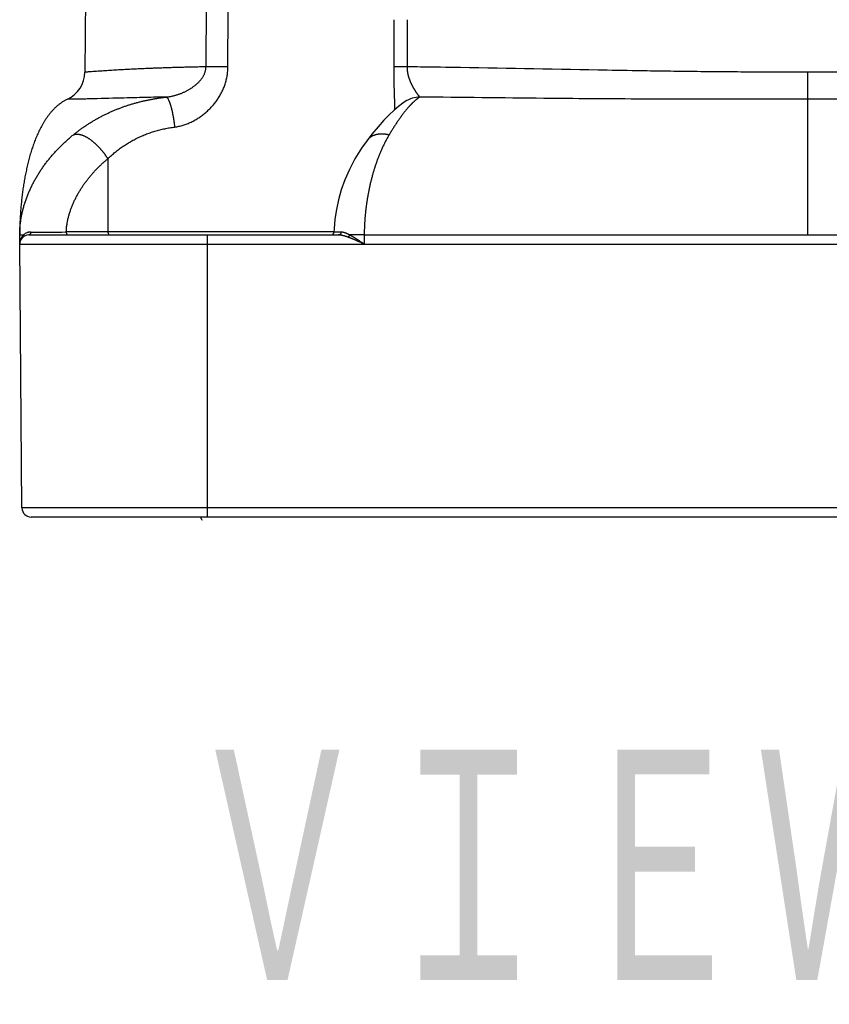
# Model space of a CAD drawing. Header units: millimetres. Extents: x 0 to 1300, y 0 to 891.
# Tile 8 of 127: x 414 to 446, y 191 to 230. Entities that reach past the tile are written whole.
import ezdxf

# ---------------------------------------------------------------- set-up
doc = ezdxf.new("R2010")
doc.units = ezdxf.units.MM
doc.header["$LTSCALE"] = 0.545669
doc.layers.add('NoLayerName_001', color=7, linetype='Continuous')
doc.styles.get("Standard").update_dxf_attribs({"font": 'txt', "bigfont": 'extfont2'})

msp = doc.modelspace()

# ---------------------------------------------------------------- linework, layer by layer
at = {"layer": 'NoLayerName_001', "color": 7, "linetype": 'Continuous', "lineweight": 25}
for p, q in [((416.4192, 234.7434), (416.3624, 228.241)), ((429.26, 227.0544), (429.2582, 227.0533)), ((427.7235, 225.4912), (427.723, 225.4906)), ((413.7383, 221.3202), (413.7383, 221.6862)), ((414.1043, 221.6862), (426.5797, 221.6862)), ((413.7383, 221.3202), (477.1783, 221.3202)), ((413.831, 210.703), (413.7383, 221.3202)), ((476.7197, 210.3402), (414.197, 210.3402))]:
    msp.add_line(p, q, dxfattribs=at)
at = {"layer": 'NoLayerName_001', "color": 8, "linetype": 'Continuous', "lineweight": 25}
for p, q in [((421.2413, 228.4516), (421.2606, 231.0146)), ((422.124, 228.4474), (422.1387, 230.6865)), ((428.8058, 230.3482), (428.7972, 228.4474)), ((429.3422, 230.3482), (429.3338, 228.4517)), ((445.4548, 228.2409), (445.4583, 227.1463)), ((445.4583, 227.1463), (445.4583, 221.6862)), ((417.2844, 224.7522), (417.2927, 221.8076)), ((413.8618, 221.6885), (413.8915, 221.6887)), ((426.3936, 221.8076), (415.6131, 221.8076)), ((421.3036, 210.3402), (421.3036, 221.6862)), ((427.6117, 221.6862), (427.0199, 221.6887)), ((427.6117, 221.6862), (427.6094, 221.3202)), ((427.6117, 221.6862), (463.305, 221.6862)), ((477.0857, 210.703), (413.831, 210.703))]:
    msp.add_line(p, q, dxfattribs=at)
at = {"layer": 'NoLayerName_001', "color": 7, "linetype": 'Continuous', "lineweight": 25}
for points in [[(429.26, 227.0544), (429.1592, 226.9867), (428.9902, 226.8577), (428.8127, 226.7045), (428.6194, 226.5206), (428.4066, 226.3007), (428.174, 226.0422), (427.922, 225.7419), (427.723, 225.4906)], [(427.7235, 225.4912), (427.4952, 225.1743), (427.2332, 224.7494), (427.0134, 224.3235), (426.8325, 223.9029), (426.6889, 223.4969), (426.5765, 223.1014), (426.4917, 222.7138), (426.4327, 222.329), (426.3988, 221.9356), (426.3936, 221.8049)]]:
    msp.add_lwpolyline(points, dxfattribs=at)
for centre, radius, start, end in [((415.1425, 228.2516), 1.22, 295.04595, 359.49996), ((414.1043, 221.3202), 0.366, 90, 180), ((417.4802, 221.6857), 3.7418, 179.83538, 179.9922), ((426.2717, 221.8082), 0.122, 270.00004, 358.43024), ((414.197, 210.7062), 0.366, 180.5, 270)]:
    msp.add_arc(centre, radius, start, end, dxfattribs=at)
at = {"layer": 'NoLayerName_001', "color": 8, "linetype": 'Continuous', "lineweight": 25}
for centre, radius, start, end in [((421.0242, 91.9619), 136.4899, 89.538306, 89.908847), ((429.8868, 226.0618), 1.174, 91.68223, 122.27004), ((414.2707, 221.3205), 0.5324, 165.16525, 176.60026), ((414.2605, 221.3229), 0.5219, 160.81779, 165.13704), ((414.1968, 221.3564), 0.4513, 129.53488, 132.5819), ((414.1881, 221.3679), 0.4369, 112.65221, 129.61149), ((414.2648, 455.6571), 233.8534, 269.97974, 270.330344), ((414.2743, 221.3202), 0.5359, 176.59694, 179.99909), ((422.4956, 211.0648), 1.6489, 206.11761, 211.31486)]:
    msp.add_arc(centre, radius, start, end, dxfattribs=at)
for points, knots in [([(421.2413, 228.4516), (421.1525, 228.4498), (420.9749, 228.4463), (420.7086, 228.4403), (420.457, 228.4342), (420.2203, 228.4279), (419.9984, 228.4217), (419.7912, 228.4154), (419.5989, 228.4092), (419.4214, 228.4031), (419.2439, 228.3968), (419.0664, 228.39), (418.8889, 228.3829), (418.7263, 228.3759), (418.5784, 228.3694), (418.4453, 228.3632), (418.3123, 228.3568), (418.1792, 228.3501), (418.0462, 228.3431), (417.9132, 228.3359), (417.7802, 228.3283), (417.6472, 228.3205), (417.5142, 228.3125), (417.3813, 228.3041), (417.2483, 228.2955), (417.0859, 228.2846), (416.8792, 228.2703), (416.702, 228.2577), (416.5839, 228.2497), (416.5395, 228.2469), (416.4952, 228.244), (416.4509, 228.2418), (416.4066, 228.2387), (416.3771, 228.2405), (416.3624, 228.241)], [0, 0, 0, 0, 0.2664249, 0.5328501, 0.7992755, 1.0212969, 1.2433186, 1.4653404, 1.6429577, 1.8205747, 1.9981915, 2.1758081, 2.3534247, 2.5310412, 2.6642537, 2.7974661, 2.9306786, 3.063891, 3.1971035, 3.3303159, 3.4635284, 3.5967408, 3.7299532, 3.8631655, 3.9963779, 4.1295903, 4.3516107, 4.618035, 4.6624399, 4.7068436, 4.7512458, 4.7956572, 4.8400556, 4.8841828, 4.8841828, 4.8841828, 4.8841828]), ([(419.6339, 227.2353), (419.6518, 227.2374), (419.6877, 227.2411), (419.7413, 227.2487), (419.7947, 227.2576), (419.8479, 227.2679), (419.9009, 227.2795), (419.9536, 227.2923), (420.006, 227.3065), (420.0581, 227.3218), (420.1098, 227.3384), (420.1611, 227.3561), (420.2121, 227.3749), (420.2625, 227.3948), (420.3125, 227.4159), (420.362, 227.4381), (420.4109, 227.4614), (420.4593, 227.4859), (420.5071, 227.5115), (420.5542, 227.5382), (420.6006, 227.5661), (420.6463, 227.5951), (420.6913, 227.6252), (420.7355, 227.6565), (420.7787, 227.689), (420.8211, 227.7228), (420.8623, 227.7578), (420.9024, 227.7942), (420.9413, 227.8319), (420.9788, 227.8711), (421.0147, 227.9116), (421.0489, 227.9537), (421.0812, 227.9972), (421.1114, 228.0423), (421.1392, 228.0889), (421.1643, 228.137), (421.1863, 228.1868), (421.205, 228.238), (421.2206, 228.2903), (421.2272, 228.326), (421.231, 228.3438)], [0, 0, 0, 0, 0.0540933, 0.1082146, 0.1623673, 0.2165529, 0.2707703, 0.3250168, 0.3792875, 0.4335759, 0.4878738, 0.5421713, 0.5964583, 0.6507291, 0.7049812, 0.7592128, 0.8134234, 0.8676134, 0.9217842, 0.9759388, 1.0300812, 1.0842168, 1.1383498, 1.1924767, 1.2465965, 1.3007146, 1.354843, 1.4089912, 1.4631455, 1.5172979, 1.5714547, 1.6256374, 1.6798587, 1.7340856, 1.7883073, 1.8425524, 1.8968935, 1.9513827, 2.0059136, 2.0603748, 2.0603748, 2.0603748, 2.0603748]), ([(419.9769, 226.0299), (420.0057, 226.0343), (420.0635, 226.0424), (420.1493, 226.0598), (420.2347, 226.0802), (420.3192, 226.1042), (420.4029, 226.1314), (420.4855, 226.1617), (420.567, 226.1951), (420.6472, 226.2314), (420.726, 226.2705), (420.8033, 226.3122), (420.879, 226.3565), (420.953, 226.4032), (421.0253, 226.4524), (421.0958, 226.5039), (421.1647, 226.5576), (421.2318, 226.6135), (421.2971, 226.6715), (421.3606, 226.7316), (421.4222, 226.7938), (421.4817, 226.8581), (421.5392, 226.9243), (421.5946, 226.9923), (421.6478, 227.0623), (421.6986, 227.1339), (421.747, 227.2072), (421.7929, 227.2821), (421.8362, 227.3585), (421.8768, 227.4362), (421.9147, 227.5153), (421.9496, 227.5956), (421.9816, 227.6771), (422.0105, 227.7597), (422.0364, 227.8433), (422.059, 227.9277), (422.0784, 228.0131), (422.0944, 228.0991), (422.1074, 228.1857), (422.1127, 228.2438), (422.1158, 228.2728)], [0, 0, 0, 0, 0.0874064, 0.1749706, 0.2626886, 0.3505444, 0.4385112, 0.5265527, 0.6146242, 0.7026732, 0.7906411, 0.8784639, 0.9660988, 1.0535834, 1.1409671, 1.2282942, 1.3156039, 1.4029281, 1.4902862, 1.5776965, 1.6651784, 1.7527527, 1.8404316, 1.9281926, 2.0160062, 2.103845, 2.1916841, 2.2795013, 2.3672781, 2.455, 2.542657, 2.6302442, 2.717764, 2.805231, 2.8926657, 2.9800936, 3.0675457, 3.1550446, 3.2425653, 3.3300717, 3.3300717, 3.3300717, 3.3300717]), ([(421.231, 228.3438), (421.2334, 228.3617), (421.2397, 228.3974), (421.2403, 228.4336), (421.2413, 228.4516)], [0, 0, 0, 0, 0.05431773, 0.10846492, 0.10846492, 0.10846492, 0.10846492]), ([(422.1158, 228.2728), (422.1178, 228.3019), (422.1228, 228.36), (422.1232, 228.4183), (422.124, 228.4474)], [0, 0, 0, 0, 0.08745814, 0.1748372, 0.1748372, 0.1748372, 0.1748372]), ([(428.7972, 228.4474), (428.7971, 228.4244), (428.797, 228.3783), (428.7971, 228.3093), (428.7974, 228.2402), (428.7979, 228.1712), (428.7987, 228.1021), (428.7997, 228.0331), (428.8009, 227.964), (428.8022, 227.895), (428.8037, 227.8259), (428.8054, 227.7569), (428.8078, 227.6648), (428.8112, 227.5498), (428.8171, 227.3657), (428.8226, 227.2047), (428.8268, 227.0666), (428.8287, 226.9976), (428.8303, 226.9286), (428.8316, 226.8595), (428.8326, 226.7905), (428.8327, 226.7444), (428.8328, 226.7214)], [0, 0, 0, 0, 0.0690555, 0.1381112, 0.2071676, 0.2762249, 0.3452833, 0.4143428, 0.4834033, 0.5524647, 0.6215267, 0.690589, 0.759651, 0.8977721, 1.0358859, 1.3121058, 1.3811642, 1.4502244, 1.5192843, 1.5883424, 1.6573982, 1.7264532, 1.7264532, 1.7264532, 1.7264532]), ([(429.3338, 228.4517), (429.2861, 228.4516), (429.1967, 228.4515), (429.0893, 228.4512), (429.0178, 228.4508), (428.976, 228.4505), (428.9224, 228.45), (428.8747, 228.4494), (428.8329, 228.4488), (428.8151, 228.4484), (428.8032, 228.4477), (428.7972, 228.4474)], [0, 0, 0, 0, 0.14310293, 0.26832228, 0.32198669, 0.35776078, 0.39353276, 0.48297725, 0.50087085, 0.51876012, 0.53664596, 0.53664596, 0.53664596, 0.53664596]), ([(429.3338, 228.4517), (429.3339, 228.4427), (429.3341, 228.4247), (429.3351, 228.3977), (429.3366, 228.3708), (429.3386, 228.3438), (429.3412, 228.3169), (429.3442, 228.2901), (429.3478, 228.2633), (429.3519, 228.2366), (429.3564, 228.21), (429.3615, 228.1834), (429.367, 228.157), (429.373, 228.1307), (429.3795, 228.1045), (429.3864, 228.0784), (429.3938, 228.0524), (429.4016, 228.0266), (429.4097, 228.0008), (429.4183, 227.9753), (429.4273, 227.9498), (429.4367, 227.9245), (429.4464, 227.8993), (429.4564, 227.8743), (429.4669, 227.8494), (429.4776, 227.8247), (429.4887, 227.8001), (429.5001, 227.7756), (429.5117, 227.7513), (429.5237, 227.7271), (429.536, 227.7031), (429.5485, 227.6792), (429.5613, 227.6555), (429.5744, 227.6319), (429.5877, 227.6084), (429.6012, 227.5851), (429.615, 227.5619), (429.629, 227.5389), (429.6433, 227.516), (429.6577, 227.4932), (429.6675, 227.4782), (429.6724, 227.4706)], [0, 0, 0, 0, 0.0269716, 0.053956, 0.0809517, 0.1079574, 0.1349709, 0.1619902, 0.1890125, 0.2160351, 0.2430549, 0.2700686, 0.2970734, 0.324071, 0.3510636, 0.3780531, 0.4050407, 0.4320271, 0.4590125, 0.4859968, 0.5129791, 0.5399586, 0.5669363, 0.5939134, 0.6208904, 0.6478677, 0.6748452, 0.7018225, 0.7287985, 0.7557729, 0.7827459, 0.8097181, 0.8366895, 0.86366, 0.8906294, 0.9175969, 0.9445631, 0.9715293, 0.9984968, 1.0254667, 1.05244, 1.05244, 1.05244, 1.05244]), ([(445.457, 228.2409), (445.2779, 228.2405), (444.9195, 228.2394), (444.2029, 228.239), (443.307, 228.2407), (442.232, 228.2465), (441.1571, 228.2559), (440.0822, 228.2687), (438.8281, 228.2869), (435.9619, 228.3357), (432.9167, 228.3985), (430.2296, 228.4397), (429.513, 228.4492), (429.3338, 228.4517)], [0, 0, 0, 0, 0.5374966, 1.0749949, 2.1499951, 3.2249974, 4.2999971, 5.3749912, 6.4499844, 8.0624763, 13.9749309, 15.5874194, 16.1249152, 16.1249152, 16.1249152, 16.1249152]), ([(461.5829, 228.4517), (461.0453, 228.4439), (459.9703, 228.4293), (456.9244, 228.3778), (454.0579, 228.3181), (451.3703, 228.2762), (450.2952, 228.2619), (449.2201, 228.2508), (448.145, 228.2432), (447.249, 228.2398), (446.5322, 228.2391), (445.9946, 228.2394), (445.6362, 228.2405), (445.457, 228.2409)], [0, 0, 0, 0, 1.6127502, 3.2255021, 9.1389215, 10.2140904, 11.2892585, 12.3644303, 13.439607, 14.5147838, 15.052371, 15.5899569, 16.127541, 16.127541, 16.127541, 16.127541]), ([(429.6724, 227.4706), (429.6774, 227.4631), (429.6873, 227.4481), (429.7024, 227.4257), (429.7177, 227.4035), (429.7333, 227.3815), (429.7491, 227.3597), (429.7652, 227.3381), (429.7816, 227.3167), (429.7983, 227.2955), (429.8153, 227.2745), (429.8326, 227.2537), (429.8459, 227.2416), (429.8523, 227.2353)], [0, 0, 0, 0, 0.02697718, 0.05395493, 0.08092829, 0.1078929, 0.13484508, 0.16178554, 0.18873266, 0.21571023, 0.2427412, 0.26976747, 0.29670884, 0.29670884, 0.29670884, 0.29670884]), ([(419.6339, 227.2353), (419.5014, 227.2327), (419.2198, 227.2272), (418.7892, 227.2178), (418.3089, 227.2064), (417.5636, 227.1875), (416.9012, 227.1686), (416.3712, 227.156), (416.2056, 227.1525), (416.0731, 227.1499), (415.9571, 227.1479), (415.8743, 227.1468), (415.808, 227.146), (415.7583, 227.1456), (415.7086, 227.1451), (415.6755, 227.146), (415.6589, 227.1463)], [0, 0, 0, 0, 0.3976055, 0.8449118, 1.2922181, 1.8389254, 3.081442, 3.2802447, 3.4293467, 3.5784487, 3.6778506, 3.7772503, 3.826952, 3.8766557, 3.926351, 3.9760424, 3.9760424, 3.9760424, 3.9760424]), ([(415.8877, 225.7089), (415.9233, 225.7373), (415.9941, 225.7946), (416.1029, 225.8773), (416.2132, 225.9581), (416.3252, 226.0366), (416.4388, 226.1128), (416.5539, 226.1867), (416.6704, 226.2582), (416.7884, 226.3274), (416.9078, 226.3941), (417.0284, 226.4585), (417.1503, 226.5204), (417.2734, 226.5799), (417.3977, 226.6369), (417.523, 226.6915), (417.6494, 226.7436), (417.7768, 226.7932), (417.9051, 226.8404), (418.0343, 226.8851), (418.1644, 226.9273), (418.2951, 226.9671), (418.4267, 227.0045), (418.5588, 227.0395), (418.6916, 227.072), (418.825, 227.1022), (418.9589, 227.1301), (419.0932, 227.1556), (419.2279, 227.1789), (419.3629, 227.1999), (419.4983, 227.219), (419.5887, 227.2296), (419.6339, 227.2352)], [0, 0, 0, 0, 0.1366228, 0.2732952, 0.4100076, 0.54675, 0.6835121, 0.8202828, 0.9570511, 1.0938062, 1.2305462, 1.3672748, 1.5039948, 1.6407084, 1.777417, 1.9141214, 2.0508216, 2.1875189, 2.3242177, 2.4609211, 2.5976306, 2.7343463, 2.8710666, 3.0077888, 3.1445089, 3.2812263, 3.4179413, 3.5546515, 3.6913521, 3.8280361, 3.9646937, 4.1013133, 4.1013133, 4.1013133, 4.1013133]), ([(419.6339, 227.2353), (419.6434, 227.2307), (419.6645, 227.2237), (419.6855, 227.198), (419.7046, 227.1722), (419.7202, 227.1443), (419.7344, 227.1159), (419.7476, 227.087), (419.76, 227.0575), (419.7715, 227.0277), (419.7824, 226.9976), (419.7927, 226.9674), (419.8025, 226.9371), (419.8119, 226.9066), (419.8208, 226.876), (419.8294, 226.8453), (419.8377, 226.8145), (419.8457, 226.7837), (419.8535, 226.7527), (419.861, 226.7217), (419.8682, 226.6906), (419.8752, 226.6595), (419.8819, 226.6283), (419.8885, 226.5971), (419.8948, 226.5658), (419.9009, 226.5345), (419.9069, 226.5031), (419.9127, 226.4717), (419.9183, 226.4403), (419.9237, 226.4089), (419.929, 226.3774), (419.9341, 226.3459), (419.9391, 226.3144), (419.9439, 226.2829), (419.9485, 226.2513), (419.953, 226.2197), (419.9574, 226.1881), (419.9616, 226.1565), (419.9657, 226.1249), (419.9682, 226.1038), (419.9695, 226.0932)], [0, 0, 0, 0, 0.0316661, 0.0647148, 0.0968271, 0.1284953, 0.1602032, 0.1920599, 0.2240177, 0.2560124, 0.2879751, 0.3198936, 0.3517842, 0.3836603, 0.4155316, 0.4474053, 0.4792839, 0.5111682, 0.5430587, 0.5749555, 0.6068584, 0.6387669, 0.6706802, 0.7025972, 0.7345165, 0.7664366, 0.7983557, 0.8302716, 0.8621833, 0.8940911, 0.9259956, 0.9578972, 0.9897963, 1.0216932, 1.0535884, 1.0854821, 1.1173748, 1.1492666, 1.1811579, 1.2130488, 1.2130488, 1.2130488, 1.2130488]), ([(429.8523, 227.2353), (429.8437, 227.2301), (429.8264, 227.22), (429.8012, 227.2037), (429.7763, 227.1867), (429.7519, 227.1691), (429.7279, 227.1509), (429.7043, 227.1321), (429.681, 227.1129), (429.6581, 227.0934), (429.6354, 227.0734), (429.613, 227.0532), (429.591, 227.0328), (429.5692, 227.012), (429.5476, 226.991), (429.5263, 226.9698), (429.5052, 226.9483), (429.4843, 226.9267), (429.4637, 226.9048), (429.4432, 226.8827), (429.423, 226.8605), (429.4096, 226.8455), (429.4029, 226.8381)], [0, 0, 0, 0, 0.03006876, 0.0601414, 0.09023006, 0.12034105, 0.15047532, 0.18062904, 0.21079402, 0.24095822, 0.27110706, 0.30123596, 0.33134916, 0.36145051, 0.3915432, 0.42162985, 0.45171247, 0.48179255, 0.51187105, 0.54194842, 0.57202468, 0.60209939, 0.60209939, 0.60209939, 0.60209939]), ([(445.4583, 227.1463), (444.4179, 227.1462), (442.7532, 227.1445), (440.4643, 227.1487), (438.5915, 227.1553), (436.7188, 227.1664), (433.8057, 227.1902), (431.5169, 227.2176), (429.8523, 227.2353)], [0, 0, 0, 0, 3.1212808, 4.9940503, 6.8668162, 8.7395795, 10.612344, 15.6063806, 15.6063806, 15.6063806, 15.6063806]), ([(461.0643, 227.2353), (459.3997, 227.2176), (457.111, 227.1902), (454.1979, 227.1664), (452.3251, 227.1553), (450.2443, 227.148), (447.9554, 227.1445), (446.2907, 227.146), (445.4583, 227.1463)], [0, 0, 0, 0, 4.9940367, 6.8668012, 8.7395646, 10.6123305, 13.1093567, 15.6063809, 15.6063809, 15.6063809, 15.6063809]), ([(429.4029, 226.8381), (429.3878, 226.8207), (429.3572, 226.7863), (429.3126, 226.7334), (429.2687, 226.6801), (429.2256, 226.626), (429.1832, 226.5714), (429.1414, 226.5163), (429.1003, 226.4607), (429.0597, 226.4047), (429.0196, 226.3483), (428.9801, 226.2916), (428.941, 226.2346), (428.9024, 226.1772), (428.8642, 226.1196), (428.8265, 226.0617), (428.7892, 226.0035), (428.7524, 225.945), (428.7159, 225.8863), (428.6798, 225.8274), (428.644, 225.7683), (428.6205, 225.7286), (428.6087, 225.7089)], [0, 0, 0, 0, 0.0690995, 0.1382033, 0.2073177, 0.2764462, 0.3455894, 0.4147455, 0.4839103, 0.5530775, 0.6222387, 0.6913873, 0.7605248, 0.8296538, 0.8987763, 0.9678941, 1.0370083, 1.10612, 1.1752296, 1.2443371, 1.3134425, 1.382545, 1.382545, 1.382545, 1.382545]), ([(417.2844, 224.7522), (417.3089, 224.7753), (417.3576, 224.8218), (417.4328, 224.8894), (417.5091, 224.9556), (417.587, 225.0202), (417.6661, 225.0831), (417.7466, 225.1442), (417.8284, 225.2037), (417.9115, 225.2613), (417.9958, 225.3171), (418.0814, 225.3711), (418.168, 225.4231), (418.2558, 225.4733), (418.3447, 225.5214), (418.4347, 225.5676), (418.5256, 225.6117), (418.6175, 225.6538), (418.7103, 225.6939), (418.804, 225.7319), (418.8985, 225.7679), (418.9938, 225.8018), (419.0898, 225.8336), (419.1864, 225.8634), (419.2836, 225.8911), (419.3814, 225.9168), (419.4797, 225.9405), (419.5785, 225.9622), (419.6776, 225.982), (419.7771, 225.9999), (419.8768, 226.0161), (419.9436, 226.0251), (419.9769, 226.0299)], [0, 0, 0, 0, 0.1010067, 0.2020532, 0.3031296, 0.4042271, 0.5053378, 0.6064547, 0.7075723, 0.8086863, 0.909795, 1.0108978, 1.1119945, 1.2130856, 1.3141718, 1.4152546, 1.5163361, 1.6174194, 1.718507, 1.8196004, 1.9206999, 2.0218046, 2.1229128, 2.2240216, 2.3251282, 2.4262331, 2.527337, 2.6284374, 2.7295292, 2.8306044, 2.9316528, 3.0326613, 3.0326613, 3.0326613, 3.0326613]), ([(419.9695, 226.0932), (419.9708, 226.0827), (419.9733, 226.0616), (419.9757, 226.0404), (419.9769, 226.0299)], [0, 0, 0, 0, 0.031890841, 0.063781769, 0.063781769, 0.063781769, 0.063781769]), ([(415.8877, 225.7089), (415.8985, 225.7141), (415.9197, 225.7258), (415.9546, 225.7364), (415.9904, 225.7436), (416.0267, 225.7469), (416.063, 225.747), (416.0991, 225.7441), (416.1349, 225.7386), (416.1703, 225.7311), (416.2052, 225.7218), (416.2397, 225.711), (416.2737, 225.6987), (416.3072, 225.6852), (416.3402, 225.6706), (416.3728, 225.655), (416.4049, 225.6384), (416.4365, 225.6211), (416.4677, 225.6029), (416.4984, 225.5841), (416.5288, 225.5645), (416.5587, 225.5443), (416.5882, 225.5236), (416.6174, 225.5023), (416.6461, 225.4805), (416.6745, 225.4583), (416.7025, 225.4355), (416.7301, 225.4123), (416.7574, 225.3887), (416.7843, 225.3646), (416.8108, 225.3402), (416.837, 225.3154), (416.8629, 225.2902), (416.8884, 225.2647), (416.9135, 225.2388), (416.9383, 225.2126), (416.9627, 225.1861), (416.9868, 225.1592), (417.0105, 225.1321), (417.0339, 225.1046), (417.0491, 225.086), (417.0568, 225.0768)], [0, 0, 0, 0, 0.0360839, 0.0723982, 0.1088966, 0.1453306, 0.1815584, 0.217721, 0.2538973, 0.2900835, 0.3262269, 0.362338, 0.3984448, 0.4345591, 0.470678, 0.5067862, 0.5428774, 0.5789618, 0.6150461, 0.6511333, 0.6872224, 0.723309, 0.7593886, 0.7954638, 0.8315377, 0.867612, 0.9036876, 0.939764, 0.9758398, 1.0119131, 1.0479847, 1.0840554, 1.1201259, 1.1561965, 1.1922671, 1.2283373, 1.2644066, 1.3004745, 1.3365418, 1.3726092, 1.4086771, 1.4086771, 1.4086771, 1.4086771]), ([(428.6087, 225.7089), (428.5855, 225.6685), (428.5384, 225.5883), (428.4724, 225.4652), (428.4091, 225.3407), (428.3488, 225.2147), (428.2914, 225.0873), (428.2367, 224.9587), (428.1847, 224.829), (428.1353, 224.6983), (428.0884, 224.5668), (428.0439, 224.4344), (428.0019, 224.3013), (427.9621, 224.1674), (427.9247, 224.0329), (427.8894, 223.8978), (427.8564, 223.7621), (427.8254, 223.626), (427.7966, 223.4893), (427.7699, 223.3523), (427.7454, 223.2148), (427.7228, 223.077), (427.7024, 222.9388), (427.684, 222.8004), (427.6676, 222.6616), (427.6533, 222.5227), (427.641, 222.3836), (427.6308, 222.2443), (427.6228, 222.1048), (427.6168, 221.9653), (427.6128, 221.8258), (427.6122, 221.7327), (427.6116, 221.6862)], [0, 0, 0, 0, 0.1395642, 0.279177, 0.4188437, 0.5585575, 0.6983004, 0.8380439, 0.9777527, 1.1174224, 1.2570691, 1.3967046, 1.5363362, 1.6759671, 1.8155963, 1.9552193, 2.0948359, 2.2344518, 2.3740721, 2.5137004, 2.6533394, 2.7929905, 2.9326541, 3.0723293, 3.2120117, 3.3516942, 3.4913703, 3.631034, 3.7706796, 3.9103023, 4.0498976, 4.1894621, 4.1894621, 4.1894621, 4.1894621]), ([(428.6087, 225.7089), (428.5983, 225.7113), (428.5776, 225.7165), (428.5462, 225.7231), (428.5146, 225.729), (428.4829, 225.7341), (428.4511, 225.7384), (428.4192, 225.7418), (428.3871, 225.7444), (428.3551, 225.7461), (428.3229, 225.7468), (428.2908, 225.7466), (428.2587, 225.7454), (428.2266, 225.7431), (428.1946, 225.7398), (428.1628, 225.7354), (428.1312, 225.7298), (428.0998, 225.723), (428.0686, 225.715), (428.0378, 225.7058), (428.0074, 225.6953), (427.9775, 225.6834), (427.9481, 225.6703), (427.9194, 225.6558), (427.8914, 225.6399), (427.8642, 225.6225), (427.8379, 225.6038), (427.8126, 225.5838), (427.7884, 225.5625), (427.7654, 225.5399), (427.7435, 225.5163), (427.7303, 225.4995), (427.7236, 225.4912)], [0, 0, 0, 0, 0.03205224, 0.06412876, 0.09622215, 0.12832661, 0.16043812, 0.19255451, 0.22467558, 0.25680321, 0.28894103, 0.3210858, 0.35322847, 0.38536316, 0.41748784, 0.44960459, 0.48171988, 0.51384485, 0.54599274, 0.57815759, 0.61032645, 0.64249247, 0.67465559, 0.70682321, 0.73901077, 0.7712393, 0.8035009, 0.83576723, 0.86801231, 0.90021408, 0.9323556, 0.96442626, 0.96442626, 0.96442626, 0.96442626]), ([(417.0568, 225.0768), (417.0644, 225.0674), (417.0795, 225.0488), (417.1018, 225.0204), (417.1237, 224.9917), (417.1452, 224.9627), (417.1664, 224.9335), (417.1871, 224.904), (417.2074, 224.8742), (417.2274, 224.8441), (417.2468, 224.8138), (417.2659, 224.7832), (417.2782, 224.7625), (417.2844, 224.7522)], [0, 0, 0, 0, 0.03606927, 0.07214045, 0.10821412, 0.14429077, 0.18036927, 0.21644747, 0.25252357, 0.28859609, 0.32466395, 0.36072642, 0.39678319, 0.39678319, 0.39678319, 0.39678319]), ([(415.6131, 221.8076), (415.6163, 221.8536), (415.6211, 221.9459), (415.6384, 222.0837), (415.6613, 222.2208), (415.6907, 222.3571), (415.726, 222.4923), (415.7669, 222.6263), (415.8132, 222.7588), (415.8645, 222.8897), (415.9206, 223.0188), (415.9811, 223.1458), (416.0457, 223.2706), (416.1142, 223.393), (416.1862, 223.5128), (416.2616, 223.63), (416.3403, 223.7444), (416.4221, 223.8562), (416.5069, 223.9656), (416.5947, 224.0724), (416.6854, 224.1769), (416.7789, 224.279), (416.8751, 224.3788), (416.9738, 224.4761), (417.075, 224.5708), (417.1782, 224.6633), (417.2492, 224.7224), (417.2844, 224.7522)], [0, 0, 0, 0, 0.1384717, 0.2771552, 0.4161425, 0.5554856, 0.6951999, 0.8352672, 0.9756388, 1.1162383, 1.2569646, 1.3976945, 1.538285, 1.6785757, 1.8183911, 1.9576387, 2.0964365, 2.2349246, 2.3732338, 2.511486, 2.6497936, 2.7882353, 2.926789, 3.065406, 3.2040346, 3.3426207, 3.481108, 3.481108, 3.481108, 3.481108]), ([(413.7383, 221.6862), (413.7393, 221.6863), (413.7412, 221.6865), (413.744, 221.6864), (413.7465, 221.6869), (413.7491, 221.6871), (413.7519, 221.6871), (413.7547, 221.6871), (413.7575, 221.6871), (413.7603, 221.6871), (413.764, 221.6872), (413.7676, 221.6873), (413.7712, 221.6874), (413.7739, 221.6875), (413.7767, 221.6875), (413.7922, 221.6878), (413.8133, 221.688), (413.8407, 221.6883), (413.8545, 221.6884), (413.8618, 221.6885)], [0, 0, 0, 0, 0.00295477, 0.0057904, 0.00819546, 0.01078176, 0.01355995, 0.01642512, 0.0192693, 0.02205263, 0.02479189, 0.0302104, 0.03292458, 0.03565344, 0.03839397, 0.04114291, 0.08232462, 0.1015354, 0.12349438, 0.12349438, 0.12349438, 0.12349438]), ([(413.827, 221.6127), (413.8258, 221.6109), (413.8233, 221.6072), (413.8197, 221.6016), (413.8161, 221.596), (413.8127, 221.5904), (413.8093, 221.5847), (413.8059, 221.579), (413.8027, 221.5732), (413.7995, 221.5673), (413.7964, 221.5614), (413.7934, 221.5555), (413.7905, 221.5496), (413.7876, 221.5436), (413.7848, 221.5375), (413.7821, 221.5315), (413.7795, 221.5254), (413.777, 221.5192), (413.7745, 221.5131), (413.7721, 221.5069), (413.7698, 221.5006), (413.7683, 221.4965), (413.7676, 221.4944)], [0, 0, 0, 0, 0.0066309, 0.01326189, 0.01989359, 0.0265266, 0.03316155, 0.03979892, 0.04643859, 0.0530802, 0.05972339, 0.06636777, 0.07301295, 0.07965853, 0.08630409, 0.09294919, 0.09959339, 0.10623625, 0.1128773, 0.11951609, 0.12615214, 0.13278498, 0.13278498, 0.13278498, 0.13278498]), ([(413.8915, 221.6887), (413.8903, 221.6875), (413.8879, 221.6852), (413.8843, 221.6817), (413.8808, 221.6782), (413.8773, 221.6746), (413.8739, 221.671), (413.8705, 221.6674), (413.8671, 221.6637), (413.8638, 221.66), (413.8605, 221.6562), (413.8572, 221.6524), (413.854, 221.6486), (413.8509, 221.6447), (413.8477, 221.6408), (413.8447, 221.6369), (413.8416, 221.6329), (413.8386, 221.629), (413.8356, 221.6249), (413.8327, 221.6209), (413.8299, 221.6168), (413.828, 221.6141), (413.827, 221.6127)], [0, 0, 0, 0, 0.004986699, 0.00997344, 0.014960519, 0.019948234, 0.024936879, 0.029926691, 0.034917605, 0.039909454, 0.044902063, 0.04989525, 0.054888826, 0.059882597, 0.06487636, 0.069869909, 0.074863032, 0.079855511, 0.084847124, 0.089837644, 0.094826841, 0.099814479, 0.099814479, 0.099814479, 0.099814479]), ([(413.8915, 221.6887), (413.8918, 221.6871), (413.8924, 221.6838), (413.8931, 221.6789), (413.8936, 221.6739), (413.8938, 221.6689), (413.8939, 221.6639), (413.8937, 221.6589), (413.8933, 221.6539), (413.8927, 221.6489), (413.8917, 221.644), (413.8906, 221.6391), (413.8891, 221.6342), (413.8874, 221.6295), (413.8854, 221.6248), (413.8832, 221.6203), (413.8807, 221.6159), (413.878, 221.6117), (413.875, 221.6077), (413.8718, 221.6038), (413.8684, 221.6002), (413.8659, 221.598), (413.8647, 221.5968)], [0, 0, 0, 0, 0.00496759, 0.00995243, 0.01494947, 0.0199545, 0.02496422, 0.02997638, 0.03498992, 0.04000507, 0.04502352, 0.05004851, 0.05508463, 0.06013149, 0.06518332, 0.07023431, 0.075279, 0.08031262, 0.08533134, 0.09033254, 0.09531511, 0.10027978, 0.10027978, 0.10027978, 0.10027978]), ([(414.1821, 221.8037), (414.1793, 221.8037), (414.1738, 221.8037), (414.1655, 221.8034), (414.1572, 221.803), (414.1489, 221.8024), (414.1406, 221.8017), (414.1323, 221.8007), (414.1241, 221.7997), (414.1158, 221.7984), (414.1076, 221.797), (414.0994, 221.7954), (414.0913, 221.7937), (414.0831, 221.7918), (414.075, 221.7898), (414.067, 221.7876), (414.059, 221.7852), (414.051, 221.7827), (414.0432, 221.78), (414.0353, 221.7772), (414.0275, 221.7742), (414.0224, 221.7721), (414.0199, 221.7711)], [0, 0, 0, 0, 0.0083042, 0.01660863, 0.02491487, 0.03322452, 0.04153923, 0.04986053, 0.05818833, 0.06652164, 0.07485941, 0.08320053, 0.09154388, 0.09988829, 0.10823255, 0.11657548, 0.12491584, 0.13325241, 0.14158397, 0.1499093, 0.1582272, 0.16653648, 0.16653648, 0.16653648, 0.16653648]), ([(414.1821, 221.8037), (414.182, 221.802), (414.1819, 221.7986), (414.1816, 221.7935), (414.1811, 221.7884), (414.1805, 221.7833), (414.1797, 221.7782), (414.1789, 221.7732), (414.1778, 221.7682), (414.1766, 221.7632), (414.1753, 221.7582), (414.1738, 221.7533), (414.1722, 221.7484), (414.1704, 221.7436), (414.1684, 221.7389), (414.1662, 221.7342), (414.1639, 221.7297), (414.1614, 221.7252), (414.1587, 221.7208), (414.1558, 221.7166), (414.1526, 221.7125), (414.1493, 221.7085), (414.1458, 221.7048), (414.142, 221.7013), (414.1379, 221.6981), (414.1337, 221.6952), (414.1292, 221.6926), (414.1244, 221.6904), (414.1196, 221.6886), (414.1146, 221.6873), (414.1095, 221.6864), (414.106, 221.6863), (414.1043, 221.6862)], [0, 0, 0, 0, 0.00511398, 0.01023234, 0.01535419, 0.02047874, 0.02560536, 0.03073359, 0.03586316, 0.04099397, 0.04612614, 0.05125945, 0.05639223, 0.06152321, 0.06665206, 0.07177944, 0.07690707, 0.08203782, 0.08717578, 0.09232425, 0.09747715, 0.10262776, 0.10777349, 0.1129164, 0.11806385, 0.12322904, 0.12842427, 0.13363344, 0.13883487, 0.14401283, 0.14915976, 0.15427854, 0.15427854, 0.15427854, 0.15427854]), ([(415.6131, 221.8076), (415.6131, 221.8052), (415.6131, 221.8005), (415.6134, 221.7935), (415.6139, 221.7865), (415.6147, 221.7795), (415.6158, 221.7724), (415.6172, 221.7651), (415.619, 221.7576), (415.6212, 221.7499), (415.6237, 221.7422), (415.6267, 221.7345), (415.63, 221.727), (415.6338, 221.7197), (415.6379, 221.7129), (415.6425, 221.7065), (415.6474, 221.7008), (415.6528, 221.6958), (415.6585, 221.6917), (415.6647, 221.6886), (415.6714, 221.6866), (415.676, 221.6864), (415.6783, 221.6862)], [0, 0, 0, 0, 0.00707679, 0.01407327, 0.02105857, 0.02810512, 0.0352886, 0.04268755, 0.0503798, 0.05836068, 0.06653394, 0.07480196, 0.08307235, 0.09125993, 0.09928971, 0.10710082, 0.11465231, 0.12193096, 0.12896155, 0.13581851, 0.14263571, 0.14960812, 0.14960812, 0.14960812, 0.14960812]), ([(417.2927, 221.8076), (417.2927, 221.8052), (417.2927, 221.8005), (417.293, 221.7935), (417.2935, 221.7865), (417.2943, 221.7795), (417.2954, 221.7724), (417.2968, 221.7651), (417.2986, 221.7576), (417.3007, 221.7499), (417.3033, 221.7422), (417.3063, 221.7345), (417.3096, 221.727), (417.3134, 221.7197), (417.3175, 221.7129), (417.322, 221.7065), (417.327, 221.7008), (417.3323, 221.6958), (417.3381, 221.6917), (417.3443, 221.6886), (417.3509, 221.6866), (417.3556, 221.6864), (417.3579, 221.6862)], [0, 0, 0, 0, 0.00707679, 0.01407327, 0.02105857, 0.02810512, 0.03528859, 0.04268755, 0.05037979, 0.05836067, 0.06653393, 0.07480195, 0.08307234, 0.09125992, 0.0992897, 0.10710081, 0.1146523, 0.12193095, 0.12896154, 0.1358185, 0.1426357, 0.1496081, 0.1496081, 0.1496081, 0.1496081]), ([(426.6736, 221.8037), (426.6219, 221.8038), (426.5487, 221.8038), (426.4712, 221.804), (426.4367, 221.8042), (426.4223, 221.8043), (426.4109, 221.8044), (426.4066, 221.8046), (426.4022, 221.8044), (426.3979, 221.8047), (426.3951, 221.8048), (426.3936, 221.8049)], [0, 0, 0, 0, 0.15507667, 0.21969472, 0.23261793, 0.25847325, 0.26275905, 0.26704186, 0.27143431, 0.27566547, 0.27999774, 0.27999774, 0.27999774, 0.27999774]), ([(426.6736, 221.8037), (426.6735, 221.8019), (426.6734, 221.7982), (426.673, 221.7927), (426.6723, 221.7873), (426.6715, 221.7818), (426.6704, 221.7764), (426.6692, 221.771), (426.6678, 221.7657), (426.6662, 221.7604), (426.6643, 221.7552), (426.6623, 221.75), (426.6601, 221.745), (426.6577, 221.74), (426.655, 221.7352), (426.6522, 221.7304), (426.6491, 221.7259), (426.6458, 221.7214), (426.6423, 221.7171), (426.6386, 221.7131), (426.6346, 221.7092), (426.6305, 221.7055), (426.6261, 221.7021), (426.6216, 221.699), (426.6168, 221.6961), (426.6119, 221.6936), (426.6068, 221.6914), (426.6015, 221.6896), (426.5961, 221.6881), (426.5907, 221.687), (426.5852, 221.6863), (426.5815, 221.6863), (426.5797, 221.6862)], [0, 0, 0, 0, 0.00549694, 0.0110008, 0.01651027, 0.02202417, 0.02754152, 0.03306148, 0.0385835, 0.04410727, 0.04963267, 0.05515818, 0.06068177, 0.06620231, 0.07171967, 0.07723483, 0.08274996, 0.08826853, 0.0937945, 0.09932577, 0.1048581, 0.1103892, 0.11591901, 0.12145008, 0.12698775, 0.13253968, 0.13810393, 0.14367011, 0.14922876, 0.15477233, 0.1602959, 0.16579794, 0.16579794, 0.16579794, 0.16579794]), ([(426.9608, 221.5968), (426.9546, 221.5991), (426.9423, 221.6035), (426.9238, 221.61), (426.9052, 221.6164), (426.8866, 221.6227), (426.868, 221.6288), (426.8493, 221.6347), (426.8305, 221.6405), (426.8117, 221.646), (426.7927, 221.6514), (426.7737, 221.6565), (426.7546, 221.6614), (426.7355, 221.666), (426.7162, 221.6703), (426.6969, 221.6742), (426.6775, 221.6777), (426.658, 221.6806), (426.6385, 221.6831), (426.6189, 221.6848), (426.5993, 221.686), (426.5862, 221.6861), (426.5797, 221.6862)], [0, 0, 0, 0, 0.01962976, 0.03925458, 0.0588763, 0.07849706, 0.09811937, 0.11774611, 0.1373806, 0.1570266, 0.17668839, 0.19637076, 0.21607877, 0.23580781, 0.25554271, 0.27527033, 0.29498079, 0.31466792, 0.33432983, 0.35396942, 0.37359487, 0.39322019, 0.39322019, 0.39322019, 0.39322019]), ([(427.0199, 221.6887), (427.0145, 221.6915), (427.0036, 221.697), (426.9872, 221.7052), (426.9707, 221.7132), (426.9542, 221.7211), (426.9376, 221.7289), (426.9208, 221.7364), (426.904, 221.7438), (426.8871, 221.7509), (426.87, 221.7577), (426.8528, 221.7644), (426.8354, 221.7707), (426.8179, 221.7767), (426.8003, 221.7824), (426.7825, 221.7875), (426.7646, 221.7922), (426.7466, 221.7961), (426.7284, 221.7994), (426.7102, 221.8018), (426.692, 221.8034), (426.6797, 221.8035), (426.6736, 221.8037)], [0, 0, 0, 0, 0.01834601, 0.03668238, 0.05501249, 0.07334019, 0.09166994, 0.11000683, 0.12835666, 0.14672603, 0.16512237, 0.18355401, 0.20203021, 0.22055055, 0.23908797, 0.25761554, 0.27611253, 0.29456558, 0.31296996, 0.33133083, 0.34966458, 0.36800003, 0.36800003, 0.36800003, 0.36800003]), ([(427.0199, 221.6887), (427.0193, 221.687), (427.018, 221.6836), (427.0159, 221.6785), (427.0138, 221.6734), (427.0115, 221.6684), (427.0091, 221.6635), (427.0066, 221.6585), (427.0041, 221.6536), (427.0014, 221.6488), (426.9986, 221.644), (426.9958, 221.6392), (426.9928, 221.6346), (426.9897, 221.63), (426.9865, 221.6255), (426.9832, 221.621), (426.9797, 221.6167), (426.9762, 221.6125), (426.9725, 221.6084), (426.9687, 221.6044), (426.9648, 221.6005), (426.9621, 221.5981), (426.9608, 221.5968)], [0, 0, 0, 0, 0.0054865, 0.01097078, 0.0164572, 0.02194994, 0.02745292, 0.03296945, 0.03849817, 0.04403535, 0.04957755, 0.05512165, 0.06066491, 0.066205, 0.07174, 0.07726848, 0.0827895, 0.08830265, 0.09380811, 0.09930667, 0.10479975, 0.1102895, 0.1102895, 0.1102895, 0.1102895]), ([(427.6094, 221.3202), (427.5773, 221.3348), (427.5238, 221.3591), (427.4595, 221.3881), (427.4166, 221.4073), (427.3844, 221.4217), (427.3522, 221.436), (427.3199, 221.4503), (427.2876, 221.4644), (427.2552, 221.4785), (427.2228, 221.4924), (427.1904, 221.5062), (427.1578, 221.5198), (427.1252, 221.5333), (427.0925, 221.5465), (427.0598, 221.5595), (427.0269, 221.5723), (426.9939, 221.5848), (426.9718, 221.5928), (426.9608, 221.5968)], [0, 0, 0, 0, 0.10579043, 0.17631597, 0.21157947, 0.24684406, 0.28211024, 0.31737861, 0.35264981, 0.3879243, 0.42320085, 0.45847768, 0.49375339, 0.52902692, 0.56429764, 0.59956542, 0.63483068, 0.6700944, 0.70535823, 0.70535823, 0.70535823, 0.70535823]), ([(427.6094, 221.3202), (427.5805, 221.3395), (427.5322, 221.3716), (427.4742, 221.4099), (427.4355, 221.4354), (427.4064, 221.4544), (427.3773, 221.4734), (427.3481, 221.4923), (427.3188, 221.5111), (427.2895, 221.5298), (427.2601, 221.5484), (427.2306, 221.5668), (427.2009, 221.585), (427.1712, 221.603), (427.1413, 221.6208), (427.1112, 221.6383), (427.081, 221.6554), (427.0506, 221.6723), (427.0301, 221.6832), (427.0199, 221.6887)], [0, 0, 0, 0, 0.10429621, 0.17382459, 0.20858998, 0.24335712, 0.27812685, 0.31290009, 0.34767786, 0.38246098, 0.41724759, 0.45203477, 0.48682013, 0.52160189, 0.556379, 0.59115123, 0.62591927, 0.66068483, 0.69545075, 0.69545075, 0.69545075, 0.69545075])]:
    msp.add_open_spline(points, degree=3, knots=knots, dxfattribs=at)
at = {"layer": 'NoLayerName_001', "color": 7, "linetype": 'Continuous', "lineweight": 25}
for points, knots in [([(415.6589, 227.1463), (415.6264, 227.1298), (415.5603, 227.0981), (415.4662, 227.0415), (415.3753, 226.9799), (415.2883, 226.9129), (415.2051, 226.8413), (415.1258, 226.7656), (415.0501, 226.6861), (414.978, 226.6033), (414.9093, 226.5175), (414.844, 226.429), (414.7818, 226.3383), (414.7226, 226.2456), (414.6663, 226.1513), (414.6127, 226.0555), (414.5618, 225.9583), (414.5133, 225.8599), (414.4671, 225.7604), (414.4231, 225.6599), (414.3811, 225.5586), (414.3411, 225.4565), (414.3029, 225.3537), (414.2665, 225.2502), (414.2317, 225.1462), (414.1986, 225.0417), (414.167, 224.9366), (414.1369, 224.8312), (414.1081, 224.7254), (414.0808, 224.6192), (414.0547, 224.5127), (414.0299, 224.4059), (414.0063, 224.2988), (413.9839, 224.1915), (413.9626, 224.084), (413.9424, 223.9762), (413.9232, 223.8683), (413.9051, 223.7602), (413.888, 223.6519), (413.8718, 223.5434), (413.862, 223.471), (413.857, 223.4348)], [0, 0, 0, 0, 0.1096551, 0.2194204, 0.3291955, 0.4389039, 0.5485975, 0.6582888, 0.7679856, 0.8777521, 0.9876186, 1.0975735, 1.2075679, 1.3175188, 1.4273538, 1.5371055, 1.6468157, 1.7565113, 1.8662056, 1.9758993, 2.0855812, 2.1952444, 2.3049003, 2.4145578, 2.5242212, 2.6338905, 2.7435615, 2.8532262, 2.9628766, 3.0725165, 3.1821512, 3.2917843, 3.4014177, 3.5110518, 3.6206853, 3.7303155, 3.8399417, 3.9495657, 4.059189, 4.1688123, 4.2784358, 4.2784358, 4.2784358, 4.2784358]), ([(413.7384, 221.6965), (413.7396, 221.7486), (413.7405, 221.8529), (413.7512, 222.0092), (413.7673, 222.1651), (413.7895, 222.3204), (413.8174, 222.4749), (413.8508, 222.6284), (413.8896, 222.7806), (413.9335, 222.9313), (413.9824, 223.0803), (414.0361, 223.2276), (414.0944, 223.373), (414.1571, 223.5165), (414.2241, 223.658), (414.2953, 223.7975), (414.3703, 223.9349), (414.4492, 224.0702), (414.5317, 224.2032), (414.6178, 224.334), (414.7073, 224.4624), (414.8001, 224.5885), (414.8962, 224.7121), (414.9953, 224.8333), (415.0974, 224.952), (415.2024, 225.0682), (415.3102, 225.1817), (415.4207, 225.2926), (415.5337, 225.4009), (415.6493, 225.5064), (415.767, 225.6095), (415.8476, 225.6755), (415.8877, 225.7089)], [0, 0, 0, 0, 0.1563691, 0.3129175, 0.4696464, 0.6265347, 0.7835412, 0.9406066, 1.0976547, 1.254596, 1.4113898, 1.5680813, 1.7247119, 1.8813103, 2.0378936, 2.1944677, 2.3510279, 2.5075627, 2.6640797, 2.8205951, 2.9771195, 3.1336585, 3.2902128, 3.4467781, 3.6033463, 3.7599092, 3.9164626, 4.0729996, 4.2295097, 4.3859797, 4.5423932, 4.6987314, 4.6987314, 4.6987314, 4.6987314]), ([(413.857, 223.4348), (413.8522, 223.3986), (413.8425, 223.3262), (413.8294, 223.2173), (413.817, 223.1084), (413.8056, 222.9994), (413.7951, 222.8903), (413.7854, 222.7811), (413.7766, 222.6718), (413.7688, 222.5625), (413.7618, 222.4531), (413.7556, 222.3436), (413.7504, 222.2341), (413.7461, 222.1246), (413.7426, 222.015), (413.7402, 221.9054), (413.7386, 221.7958), (413.7385, 221.7228), (413.7383, 221.6862)], [0, 0, 0, 0, 0.1096233, 0.2192452, 0.3288646, 0.4384819, 0.5480983, 0.6577147, 0.7673319, 0.8769507, 0.9865717, 1.0961951, 1.2058195, 1.3154427, 1.4250627, 1.5346782, 1.6442885, 1.7538934, 1.7538934, 1.7538934, 1.7538934])]:
    msp.add_open_spline(points, degree=3, knots=knots, dxfattribs=at)

# ---------------------------------------------------------------- texts
at = {"layer": 'NoLayerName_001', "color": 3, "lineweight": 13, "insert": (420.2583, 190.7083), "char_height": 10.5, "attachment_point": 7}
msp.add_mtext('\\A1;\\W0.6667;\\LＶＩＥＷ\u3000Ｂ\\l', dxfattribs=at)

doc.saveas('drawing.dxf')
